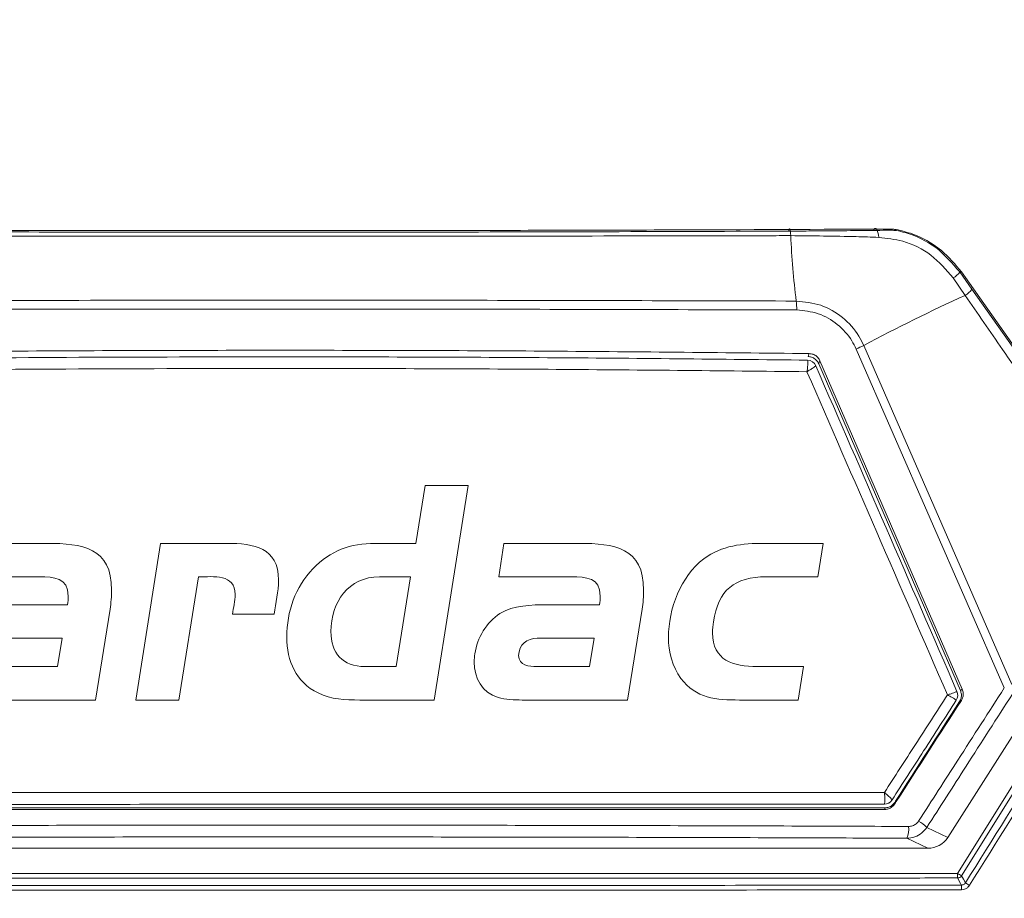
# Model space of a CAD drawing. Header units: millimetres. Extents: x 240 to 2023, y 154 to 1434.
# Tile 26 of 51: x 394 to 436, y 916 to 953. Entities that reach past the tile are written whole.
import ezdxf

# ---------------------------------------------------------------- set-up
doc = ezdxf.new("R2010")
doc.units = ezdxf.units.MM
doc.header["$LTSCALE"] = 7.5
doc.layers.add('Layer 1', color=7, linetype='Continuous')

# ---------------------------------------------------------------- blocks, each defined once
blk = doc.blocks.new('block 2')
at = {"layer": 'Layer 1', "lineweight": 0}
for points, knots in [([(1.2944, -0.5113), (1.2944, -0.5113), (1.1699, -0.5113), (1.1699, -0.5113), (1.145, -0.5113), (1.1224, -0.5107), (1.0997, -0.4994), (1.0625, -0.4811), (1.0474, -0.446), (1.0474, -0.4056), (1.0474, -0.363), (1.0615, -0.322), (1.0911, -0.2912), (1.1208, -0.2605), (1.1537, -0.2486), (1.1957, -0.2486), (1.1957, -0.2486), (1.2637, -0.2486), (1.2637, -0.2486), (1.2637, -0.2486), (1.2793, -0.1516), (1.2793, -0.1516), (1.2793, -0.1516), (1.3516, -0.1516), (1.3516, -0.1516), (1.3516, -0.1516), (1.2944, -0.5113), (1.2944, -0.5113)], [0, 0, 0, 0, 1, 1, 1, 2, 2, 2, 3, 3, 3, 4, 4, 4, 5, 5, 5, 6, 6, 6, 7, 7, 7, 8, 8, 8, 9, 9, 9, 9]), ([(0.7508, -0.3592), (0.7508, -0.3592), (0.7265, -0.5113), (0.7265, -0.5113), (0.7265, -0.5113), (0.5497, -0.5113), (0.5497, -0.5113), (0.5362, -0.5113), (0.5222, -0.5107), (0.5092, -0.507), (0.4823, -0.4989), (0.4693, -0.4746), (0.4693, -0.4476), (0.4693, -0.4428), (0.4698, -0.4385), (0.4704, -0.4336), (0.4742, -0.4072), (0.4898, -0.3808), (0.5125, -0.3662), (0.5346, -0.3522), (0.5659, -0.3516), (0.5912, -0.3516), (0.5912, -0.3516), (0.6796, -0.3516), (0.6796, -0.3516), (0.6802, -0.3468), (0.6807, -0.3419), (0.6807, -0.3371), (0.6807, -0.3058), (0.657, -0.3047), (0.6322, -0.3047), (0.6322, -0.3047), (0.5103, -0.3047), (0.5103, -0.3047), (0.5103, -0.3047), (0.5189, -0.2486), (0.5189, -0.2486), (0.5189, -0.2486), (0.6451, -0.2486), (0.6451, -0.2486), (0.7039, -0.2486), (0.7535, -0.2556), (0.7535, -0.3268), (0.7535, -0.3376), (0.7524, -0.3484), (0.7508, -0.3592)], [0, 0, 0, 0, 1, 1, 1, 2, 2, 2, 3, 3, 3, 4, 4, 4, 5, 5, 5, 6, 6, 6, 7, 7, 7, 8, 8, 8, 9, 9, 9, 10, 10, 10, 11, 11, 11, 12, 12, 12, 13, 13, 13, 14, 14, 14, 15, 15, 15, 15]), ([(1.0259, -0.3673), (1.0259, -0.3673), (0.9563, -0.3673), (0.9563, -0.3673), (0.9579, -0.3565), (0.9606, -0.3452), (0.9606, -0.3344), (0.9606, -0.2993), (0.9245, -0.3047), (0.8991, -0.3047), (0.8991, -0.3047), (0.8662, -0.5113), (0.8662, -0.5113), (0.8662, -0.5113), (0.794, -0.5113), (0.794, -0.5113), (0.794, -0.5113), (0.8355, -0.2486), (0.8355, -0.2486), (0.8355, -0.2486), (0.9466, -0.2486), (0.9466, -0.2486), (0.9924, -0.2486), (1.0334, -0.2556), (1.0334, -0.3101), (1.0334, -0.3295), (1.0291, -0.3484), (1.0259, -0.3673)], [0, 0, 0, 0, 1, 1, 1, 2, 2, 2, 3, 3, 3, 4, 4, 4, 5, 5, 5, 6, 6, 6, 7, 7, 7, 8, 8, 8, 9, 9, 9, 9]), ([(1.6434, -0.3592), (1.6434, -0.3592), (1.6191, -0.5113), (1.6191, -0.5113), (1.6191, -0.5113), (1.4422, -0.5113), (1.4422, -0.5113), (1.4287, -0.5113), (1.4147, -0.5107), (1.4017, -0.507), (1.3748, -0.4989), (1.3618, -0.4746), (1.3618, -0.4476), (1.3618, -0.4428), (1.3624, -0.4385), (1.3629, -0.4336), (1.3667, -0.4072), (1.3823, -0.3808), (1.405, -0.3662), (1.4271, -0.3522), (1.4584, -0.3516), (1.4837, -0.3516), (1.4837, -0.3516), (1.5722, -0.3516), (1.5722, -0.3516), (1.5727, -0.3468), (1.5732, -0.3419), (1.5732, -0.3371), (1.5732, -0.3058), (1.5495, -0.3047), (1.5247, -0.3047), (1.5247, -0.3047), (1.4028, -0.3047), (1.4028, -0.3047), (1.4028, -0.3047), (1.4115, -0.2486), (1.4115, -0.2486), (1.4115, -0.2486), (1.5376, -0.2486), (1.5376, -0.2486), (1.5964, -0.2486), (1.646, -0.2556), (1.646, -0.3268), (1.646, -0.3376), (1.645, -0.3484), (1.6434, -0.3592)], [0, 0, 0, 0, 1, 1, 1, 2, 2, 2, 3, 3, 3, 4, 4, 4, 5, 5, 5, 6, 6, 6, 7, 7, 7, 8, 8, 8, 9, 9, 9, 10, 10, 10, 11, 11, 11, 12, 12, 12, 13, 13, 13, 14, 14, 14, 15, 15, 15, 15]), ([(1.9383, -0.3047), (1.9383, -0.3047), (1.8521, -0.3047), (1.8521, -0.3047), (1.7981, -0.3047), (1.7712, -0.3268), (1.7631, -0.3802), (1.762, -0.3862), (1.7615, -0.3926), (1.7615, -0.3986), (1.7615, -0.4449), (1.7965, -0.4552), (1.8364, -0.4552), (1.8364, -0.4552), (1.9141, -0.4552), (1.9141, -0.4552), (1.9141, -0.4552), (1.9054, -0.5113), (1.9054, -0.5113), (1.9054, -0.5113), (1.8068, -0.5113), (1.8068, -0.5113), (1.7685, -0.5113), (1.7334, -0.5086), (1.7086, -0.4751), (1.6941, -0.4552), (1.6876, -0.4309), (1.6876, -0.4061), (1.6876, -0.3587), (1.7081, -0.3036), (1.7469, -0.2745), (1.7771, -0.2519), (1.8122, -0.2486), (1.8483, -0.2486), (1.8483, -0.2486), (1.947, -0.2486), (1.947, -0.2486), (1.947, -0.2486), (1.9383, -0.3047), (1.9383, -0.3047)], [0, 0, 0, 0, 1, 1, 1, 2, 2, 2, 3, 3, 3, 4, 4, 4, 5, 5, 5, 6, 6, 6, 7, 7, 7, 8, 8, 8, 9, 9, 9, 10, 10, 10, 11, 11, 11, 12, 12, 12, 13, 13, 13, 13]), ([(1.2027, -0.3047), (1.151, -0.3047), (1.1213, -0.3473), (1.1213, -0.3964), (1.1213, -0.4325), (1.1413, -0.4552), (1.1785, -0.4552), (1.1785, -0.4552), (1.2308, -0.4552), (1.2308, -0.4552), (1.2308, -0.4552), (1.2551, -0.3047), (1.2551, -0.3047), (1.2551, -0.3047), (1.2027, -0.3047), (1.2027, -0.3047)], [0, 0, 0, 0, 1, 1, 1, 2, 2, 2, 3, 3, 3, 4, 4, 4, 5, 5, 5, 5]), ([(0.575, -0.4077), (0.5578, -0.4077), (0.5437, -0.4185), (0.5437, -0.4368), (0.5437, -0.4536), (0.5615, -0.4552), (0.5745, -0.4552), (0.5745, -0.4552), (0.6629, -0.4552), (0.6629, -0.4552), (0.6629, -0.4552), (0.6705, -0.4077), (0.6705, -0.4077), (0.6705, -0.4077), (0.575, -0.4077), (0.575, -0.4077)], [0, 0, 0, 0, 1, 1, 1, 2, 2, 2, 3, 3, 3, 4, 4, 4, 5, 5, 5, 5]), ([(1.4675, -0.4077), (1.4503, -0.4077), (1.4363, -0.4185), (1.4363, -0.4368), (1.4363, -0.4536), (1.4541, -0.4552), (1.467, -0.4552), (1.467, -0.4552), (1.5554, -0.4552), (1.5554, -0.4552), (1.5554, -0.4552), (1.563, -0.4077), (1.563, -0.4077), (1.563, -0.4077), (1.4675, -0.4077), (1.4675, -0.4077)], [0, 0, 0, 0, 1, 1, 1, 2, 2, 2, 3, 3, 3, 4, 4, 4, 5, 5, 5, 5])]:
    blk.add_open_spline(points, degree=3, knots=knots, dxfattribs=at)
blk = doc.blocks.new('bardac-logo-vector')
at = {"layer": 'Layer 1'}
blk.add_blockref('block 2', (0, 0), dxfattribs=at)

msp = doc.modelspace()

# ---------------------------------------------------------------- linework, layer by layer
at = {"color": 7, "linetype": 'Continuous', "lineweight": 15}
for p, q in [((433.987, 942.477), (434.059, 942.477)), ((433.987, 942.477), (434.505, 941.742)), ((434.059, 942.477), (440.958, 932.69)), ((434.216, 941.481), (433.702, 942.224)), ((434.505, 941.742), (436.694, 938.637)), ((447.497, 940.412), (433.474, 918.39)), ((435.883, 924.755), (429.566, 939.195)), ((429.893, 939.348), (436.202, 924.91)), ((427.493, 938.72), (427.489, 938.722)), ((434.013, 924.645), (427.976, 938.569)), ((428.022, 938.699), (434.093, 924.699)), ((433.866, 924.608), (433.866, 924.608)), ((433.835, 924.233), (433.835, 924.233)), ((430.762, 919.801), (430.768, 919.804)), ((431.099, 919.985), (431.098, 919.984)), ((432.583, 918.818), (433.474, 918.39)), ((432.629, 917.926), (431.736, 918.355)), ((432.629, 917.926), (377.365, 917.926))]:
    msp.add_line(p, q, dxfattribs=at)
at = {"color": 7, "linetype": 'Continuous', "lineweight": 15, "flags": 128}
for points in [[(426.695, 944.219), (426.706, 944.273), (426.718, 944.306), (426.731, 944.314), (426.743, 944.298), (426.755, 944.259), (426.766, 944.199), (426.775, 944.119), (426.782, 944.025)], [(430.307, 944.249), (430.338, 944.304), (430.371, 944.331), (430.406, 944.33), (430.44, 944.301), (430.471, 944.244), (430.497, 944.164), (430.517, 944.065), (430.53, 943.953)], [(433.89, 916.856), (437.395, 922.458), (441.336, 928.757), (447.247, 938.206), (448.804, 940.694)], [(448.973, 940.594), (448.761, 940.255), (447.913, 938.899), (444.52, 933.475), (439.29, 925.115), (437.565, 922.357), (434.059, 916.756)], [(427.522, 938.872), (427.544, 938.935), (427.568, 939.002)], [(428.022, 938.699), (428, 938.636), (427.976, 938.569)], [(434.013, 924.645), (434.052, 924.671), (434.093, 924.699)], [(434.054, 924.227), (434.014, 924.2), (433.975, 924.174)], [(431.211, 919.882), (431.21, 919.846), (431.21, 919.812)], [(430.788, 919.581), (430.788, 919.617), (430.788, 919.651)], [(433.89, 916.856), (433.89, 916.818), (433.89, 916.783), (433.89, 916.75), (433.89, 916.721), (433.89, 916.697), (433.89, 916.678), (433.89, 916.667), (433.89, 916.662)], [(434.059, 916.756), (434.143, 916.605), (434.226, 916.454)], [(434.057, 916.36), (434.049, 916.374), (434.018, 916.43), (433.89, 916.662)]]:
    msp.add_lwpolyline(points, dxfattribs=at)
at = {"color": 7, "linetype": 'Continuous', "lineweight": 15}
for centre, radius, start, end in [((461.472, 945.541), 34.723, 182.501, 187.1162), ((433.137, 943.15), 1.085, 301.3939, 321.6284), ((433.697, 942.344), 1.007, 300.9821, 323.3136), ((423.976, 940.895), 3.06, 359.337, 6.4611), ((465.275, 873.085), 75.118, 114.42324, 118.10014), ((426.84, 945.447), 6.82, 293.5603, 296.596), ((427.484, 938.322), 0.4, 23.472, 89.2879), ((427.486, 938.322), 0.398, 23.5501, 88.9849), ((433.499, 924.45), 0.4, 327.263, 23.4075), ((433.499, 924.45), 0.4, 327.1994, 23.4093), ((430.762, 920.201), 0.4, 269.9743, 327.2294), ((430.767, 920.2), 0.395, 270.247, 327.1476), ((430.778, 918.742), 1.033, 338.0047, 6.3373), ((431.429, 917.672), 1.627, 44.8063, 60.4245), ((435.043, 918.612), 2.101, 236.7027, 242.0702), ((433.89, 916.862), 0.2, 270.0837, 327.8697), ((431.824, 916.205), 2.239, 358.8736, 3.9853), ((432.281, 913.058), 3.914, 57.2212, 60.206)]:
    msp.add_arc(centre, radius, start, end, dxfattribs=at)
for centre, major_axis, ratio, start_param, end_param in [((430.39, 943.099), (1.535, -0.001), 0.918013, 0.952902, 1.03114), ((432.629, 918.926), (1.002, 0), 0.99763, 4.712389, 5.717261)]:
    msp.add_ellipse(centre, major_axis=major_axis, ratio=ratio, start_param=start_param, end_param=end_param, dxfattribs=at)
for points, knots in [([(344.997, 1133.481), (344.997, 1094.149), (344.997, 1037.512), (344.997, 973.259), (344.997, 947.342), (344.997, 937.732), (344.997, 934.741), (344.997, 931.747), (344.996, 928.747), (345, 925.701), (346.247, 922.466), (348.473, 919.502), (350.642, 916.146), (352.858, 912.858), (354.711, 910.055), (356.285, 907.736), (357.562, 905.68), (359.55, 903.491), (362.402, 901.972), (365.355, 901.556), (367.851, 901.636), (370.133, 901.617), (375.53, 901.627), (383.987, 901.618), (395.581, 901.622), (407.19, 901.619), (418.916, 901.626), (430.833, 901.601), (439.767, 901.673), (446.121, 901.576), (449.489, 902.787), (452.075, 905.098), (453.592, 907.571), (454.977, 909.603), (456.272, 911.554), (457.606, 913.551), (458.99, 915.628), (460.45, 917.805), (461.911, 920.039), (463.551, 922.323), (464.884, 925.083), (465.875, 952.371), (464.327, 1021.424), (464.737, 1089.941), (464.997, 1133.481)], [0, 0, 0, 0, 0.210693, 0.303394, 0.344186, 0.349529, 0.354871, 0.360213, 0.365556, 0.370983, 0.376371, 0.383753, 0.390783, 0.397775, 0.404988, 0.40878, 0.412789, 0.417945, 0.424439, 0.429606, 0.433738, 0.437806, 0.441821, 0.462638, 0.483084, 0.503898, 0.524796, 0.545874, 0.567667, 0.572739, 0.579753, 0.586225, 0.590909, 0.595245, 0.599402, 0.603452, 0.60811, 0.612766, 0.617496, 0.622393, 0.627865, 0.633556, 0.767142, 1, 1, 1, 1]), ([(462.453, 1132.975), (462.441, 1117.859), (462.417, 1087.625), (462.43, 1042.224), (462.318, 996.785), (462.648, 960.315), (462.192, 937.811), (462.552, 929.426), (462.473, 926.402), (461.451, 923.916), (460.135, 921.994), (457.326, 918.041), (454.142, 913.268), (451.102, 908.339), (448.932, 905.733), (446.61, 904.514), (441.385, 904.092), (430.041, 904.548), (412.458, 904.286), (392.818, 904.396), (377.982, 904.294), (369.554, 904.383), (366.106, 904.283), (364.04, 904.396), (361.856, 905.223), (359.385, 907.414), (357.234, 910.846), (354.563, 915.167), (351.436, 919.531), (348.691, 923.289), (347.296, 927.448), (347.441, 931.579), (347.912, 947.582), (347.442, 975.267), (347.629, 1014.42), (347.573, 1053.962), (347.57, 1093.484), (347.551, 1119.812), (347.541, 1132.975)], [0, 0, 0, 0, 0.082469, 0.164937, 0.247406, 0.329874, 0.363611, 0.369672, 0.375674, 0.379842, 0.38409, 0.388344, 0.406253, 0.415289, 0.419902, 0.424528, 0.429085, 0.448203, 0.486447, 0.52469, 0.555112, 0.567209, 0.570564, 0.573901, 0.578426, 0.582953, 0.591628, 0.600328, 0.610631, 0.620907, 0.625421, 0.634229, 0.643078, 0.712831, 0.784598, 0.856365, 0.928182, 1, 1, 1, 1]), ([(347.683, 1132.986), (347.692, 1119.823), (347.71, 1093.495), (347.729, 1053.97), (347.72, 1014.432), (347.779, 975.25), (347.613, 947.64), (347.752, 932.385), (347.651, 929.156), (347.663, 926.707), (348.495, 924.233), (350.033, 922.002), (352.205, 918.919), (354.613, 915.206), (357.032, 911.675), (358.728, 908.982), (360.061, 906.963), (361.936, 905.364), (364.071, 904.529), (366.116, 904.466), (369.552, 904.497), (377.98, 904.48), (392.815, 904.529), (412.458, 904.44), (430.043, 904.696), (441.374, 904.242), (446.568, 904.658), (448.844, 905.855), (450.992, 908.435), (454.012, 913.359), (457.47, 918.386), (460.271, 922.548), (461.519, 924.49), (462.168, 926.094), (462.307, 927.778), (462.263, 929.98), (462.308, 937.839), (462.232, 960.293), (462.273, 996.796), (462.261, 1042.225), (462.281, 1087.633), (462.3, 1117.867), (462.31, 1132.986)], [0, 0, 0, 0, 0.071874, 0.14376, 0.215583, 0.287419, 0.357232, 0.366043, 0.370461, 0.37486, 0.379286, 0.38442, 0.389567, 0.399852, 0.408528, 0.412874, 0.417209, 0.421647, 0.426086, 0.429388, 0.432729, 0.444836, 0.475287, 0.513561, 0.551847, 0.570983, 0.575461, 0.579998, 0.584525, 0.593569, 0.611495, 0.617739, 0.620915, 0.624066, 0.627042, 0.630039, 0.636072, 0.669839, 0.75237, 0.834919, 0.91745, 1, 1, 1, 1]), ([(352.671, 895.657), (353.237, 894.967), (354.369, 893.587), (356.412, 892.575), (358.571, 892.086), (360.796, 892.064), (386.926, 892.76), (414.697, 892.459), (443.932, 892.027), (448.998, 891.947), (452.499, 892.264), (454.436, 892.873), (456.768, 894.697), (458.659, 897.262), (460.451, 900.171), (464.529, 906.679), (468.681, 912.947), (472.941, 918.88), (474.176, 920.825), (475.168, 923.878), (475.668, 928.035), (475.613, 933.751), (475.127, 939.476), (474.187, 967.717), (475.44, 1031.904), (475.131, 1094.157), (474.943, 1131.997)], [0, 0, 0, 0, 0.007613, 0.015224, 0.019009, 0.026605, 0.03423, 0.244001, 0.264877, 0.285732, 0.287451, 0.295101, 0.302751, 0.312521, 0.322353, 0.332187, 0.37862, 0.386928, 0.395179, 0.398241, 0.414488, 0.430886, 0.447451, 0.463931, 0.674156, 1, 1, 1, 1]), ([(380.452, 944.291), (383.724, 944.279), (390.277, 944.254), (400.441, 944.238), (410.907, 944.241), (421.263, 944.263), (428.001, 944.294), (431.18, 944.308)], [0, 0, 0, 0, 0.194169, 0.388868, 0.599673, 0.811159, 1, 1, 1, 1]), ([(426.782, 944.025), (426.451, 944.025), (424.795, 944.021), (417.825, 944.007), (407.377, 943.998), (394.483, 944.004), (386.969, 944.018), (383.212, 944.025)], [0, 0, 0, 0, 0.0229044, 0.1145264, 0.4813265, 0.7406631, 1, 1, 1, 1]), ([(383.3, 944.212), (385.786, 944.203), (390.63, 944.187), (397.864, 944.174), (402.941, 944.172), (406.981, 944.173), (411.315, 944.176), (417.977, 944.188), (423.544, 944.206), (426.444, 944.218), (426.695, 944.219)], [0, 0, 0, 0, 0.172391, 0.335892, 0.499624, 0.522619, 0.614605, 0.798607, 0.982609, 1, 1, 1, 1]), ([(426.695, 944.219), (427.025, 944.221), (428.253, 944.227), (429.44, 944.24), (430.307, 944.249)], [0, 0, 0, 0, 0.269216, 1, 1, 1, 1]), ([(430.53, 943.953), (430.211, 943.963), (428.981, 944.003), (427.718, 944.016), (426.782, 944.025)], [0, 0, 0, 0, 0.25968, 1, 1, 1, 1]), ([(431.28, 944.247), (431.278, 944.248), (431.275, 944.249), (431.252, 944.25), (431.203, 944.251), (431.069, 944.253), (430.756, 944.253), (430.487, 944.251), (430.307, 944.249)], [0, 0, 0, 0, 0.033118, 0.066152, 0.116965, 0.20901, 0.471737, 1, 1, 1, 1]), ([(431.18, 944.308), (431.415, 944.254), (432.141, 944.087), (433.194, 943.509), (433.79, 942.798), (434.059, 942.477)], [0, 0, 0, 0, 0.207982, 0.6421, 1, 1, 1, 1]), ([(431.28, 944.247), (431.407, 944.218), (431.999, 944.08), (433.024, 943.593), (433.666, 942.849), (433.987, 942.477)], [0, 0, 0, 0, 0.119592, 0.559316, 1, 1, 1, 1]), ([(433.702, 942.224), (433.406, 942.569), (432.816, 943.259), (431.657, 943.828), (430.875, 943.915), (430.53, 943.953)], [0, 0, 0, 0, 0.3583314, 0.7165469, 1, 1, 1, 1]), ([(382.977, 941.239), (388.296, 941.253), (398.271, 941.279), (413.005, 941.277), (422.338, 941.252), (427.016, 941.239)], [0, 0, 0, 0, 0.362929, 0.680631, 1, 1, 1, 1]), ([(427.016, 941.239), (427.371, 941.203), (428.081, 941.13), (429.022, 940.58), (429.608, 939.932), (429.829, 939.48), (429.893, 939.348)], [0, 0, 0, 0, 0.292862, 0.585723, 0.879123, 1, 1, 1, 1]), ([(436.367, 938.355), (436.178, 938.629), (435.461, 939.671), (434.744, 940.713), (434.216, 941.481)], [0, 0, 0, 0, 0.262466, 1, 1, 1, 1]), ([(427.036, 940.859), (422.548, 940.872), (413.55, 940.897), (401.66, 940.898), (391.451, 940.885), (385.791, 940.868), (382.958, 940.859)], [0, 0, 0, 0, 0.306069, 0.613629, 0.806629, 1, 1, 1, 1]), ([(429.566, 939.195), (429.509, 939.313), (429.314, 939.711), (428.797, 940.28), (427.971, 940.764), (427.348, 940.827), (427.036, 940.859)], [0, 0, 0, 0, 0.122428, 0.41506, 0.70745, 1, 1, 1, 1]), ([(434.226, 916.454), (435.393, 918.318), (437.875, 922.281), (442.327, 929.394), (446.178, 935.548), (448.713, 939.602), (449.279, 940.506)], [0, 0, 0, 0, 0.232444, 0.494346, 0.887239, 1, 1, 1, 1]), ([(449.455, 940.402), (448.89, 939.498), (446.354, 935.443), (442.503, 929.289), (438.05, 922.175), (435.567, 918.212), (434.4, 916.349)], [0, 0, 0, 0, 0.112761, 0.505654, 0.767557, 1, 1, 1, 1]), ([(382.426, 939.002), (386.145, 939.041), (393.596, 939.12), (404.876, 939.151), (416.224, 939.122), (423.782, 939.042), (427.568, 939.002)], [0, 0, 0, 0, 0.247798, 0.49643, 0.747779, 1, 1, 1, 1]), ([(427.568, 939.002), (427.625, 938.996), (427.737, 938.983), (427.886, 938.894), (427.978, 938.791), (428.012, 938.719), (428.022, 938.699)], [0, 0, 0, 0, 0.29402, 0.58801, 0.882483, 1, 1, 1, 1]), ([(382.505, 938.722), (384.298, 938.743), (388.936, 938.796), (396.45, 938.848), (405.968, 938.87), (416.336, 938.841), (423.801, 938.762), (427.489, 938.722)], [0, 0, 0, 0, 0.120004, 0.310425, 0.500846, 0.753449, 1, 1, 1, 1]), ([(427.475, 938.228), (427.475, 938.23), (427.481, 938.268), (427.493, 938.362), (427.505, 938.495), (427.509, 938.611), (427.506, 938.692), (427.498, 938.71), (427.493, 938.72)], [0, 0, 0, 0, 0.006342, 0.160239, 0.388901, 0.594098, 0.792678, 1, 1, 1, 1]), ([(427.976, 938.569), (427.948, 938.619), (427.893, 938.718), (427.754, 938.822), (427.623, 938.866), (427.545, 938.871), (427.522, 938.872)], [0, 0, 0, 0, 0.293744, 0.587453, 0.881876, 1, 1, 1, 1]), ([(427.475, 938.228), (423.801, 938.267), (416.34, 938.346), (405.97, 938.375), (396.43, 938.353), (388.921, 938.301), (384.294, 938.248), (382.519, 938.228)], [0, 0, 0, 0, 0.245817, 0.499152, 0.690125, 0.881098, 1, 1, 1, 1]), ([(427.851, 938.481), (427.848, 938.477), (427.842, 938.467), (427.786, 938.426), (427.698, 938.366), (427.589, 938.298), (427.51, 938.249), (427.477, 938.229), (427.475, 938.228)], [0, 0, 0, 0, 0.207319, 0.405878, 0.611088, 0.839758, 0.993659, 1, 1, 1, 1]), ([(433.459, 924.461), (432.456, 926.77), (430.464, 931.359), (428.467, 935.948), (427.475, 938.228)], [0, 0, 0, 0, 0.503243, 1, 1, 1, 1]), ([(427.851, 938.481), (428.849, 936.182), (430.856, 931.557), (432.859, 926.934), (433.866, 924.608)], [0, 0, 0, 0, 0.497137, 1, 1, 1, 1]), ([(432.232, 919.087), (432.79, 919.954), (434.007, 921.844), (435.224, 923.733), (435.883, 924.755)], [0, 0, 0, 0, 0.4585234, 1, 1, 1, 1]), ([(475.038, 924.415), (475.038, 924.415), (475.038, 923.736), (474.798, 922.041), (473.526, 919.601), (472.225, 917.871), (471.281, 916.449), (469.681, 914.061), (466.252, 908.871), (462.227, 903.089), (459.006, 897.811), (456.984, 894.787), (454.452, 892.835), (452.032, 892.096), (449.757, 892.053), (435.715, 892.383), (414.73, 892.008), (389.883, 892.137), (374.976, 892.049), (366.749, 892.179), (362.168, 892.01), (359.415, 891.935), (356.734, 892.359), (354.357, 893.609), (353.103, 894.873), (352.621, 895.623), (352.621, 895.623)], [0, 0, 0, 0, 0, 0.014451, 0.035902, 0.057673, 0.060586, 0.072239, 0.118847, 0.193015, 0.221959, 0.25072, 0.269747, 0.288754, 0.303336, 0.317968, 0.587533, 0.749252, 0.846273, 0.904478, 0.924118, 0.943733, 0.963015, 0.981049, 1, 1, 1, 1, 1]), ([(430.774, 920.302), (431.214, 920.985), (432.109, 922.372), (433.004, 923.757), (433.459, 924.461)], [0, 0, 0, 0, 0.492244, 1, 1, 1, 1]), ([(436.225, 924.486), (435.567, 923.463), (434.353, 921.575), (433.14, 919.685), (432.583, 918.818)], [0, 0, 0, 0, 0.541477, 1, 1, 1, 1]), ([(433.459, 924.461), (433.46, 924.461), (433.487, 924.47), (433.565, 924.495), (433.682, 924.534), (433.787, 924.572), (433.854, 924.599), (433.862, 924.605), (433.866, 924.608)], [0, 0, 0, 0, 0.006529, 0.118047, 0.354102, 0.571114, 0.781945, 1, 1, 1, 1]), ([(433.835, 924.233), (433.832, 924.239), (433.826, 924.25), (433.764, 924.292), (433.667, 924.35), (433.558, 924.409), (433.485, 924.448), (433.46, 924.46), (433.459, 924.461)], [0, 0, 0, 0, 0.218061, 0.428847, 0.645907, 0.881967, 0.993473, 1, 1, 1, 1]), ([(433.975, 924.174), (434, 924.223), (434.051, 924.323), (434.063, 924.492), (434.03, 924.595), (434.013, 924.645)], [0, 0, 0, 0, 0.340245, 0.6805, 1, 1, 1, 1]), ([(434.093, 924.699), (434.11, 924.645), (434.144, 924.538), (434.128, 924.369), (434.079, 924.274), (434.054, 924.227)], [0, 0, 0, 0, 0.340979, 0.681979, 1, 1, 1, 1]), ([(433.835, 924.233), (433.372, 923.514), (432.46, 922.099), (431.548, 920.683), (431.099, 919.985)], [0, 0, 0, 0, 0.507554, 1, 1, 1, 1]), ([(434.054, 924.227), (433.13, 922.792), (432.182, 921.32), (431.234, 919.848), (431.21, 919.812)], [0, 0, 0, 0, 0.975476, 1, 1, 1, 1]), ([(431.211, 919.882), (431.221, 919.898), (432.142, 921.329), (433.064, 922.76), (433.975, 924.174)], [0, 0, 0, 0, 0.011313, 1, 1, 1, 1]), ([(378.995, 920.282), (383.246, 920.287), (391.767, 920.297), (403.64, 920.303), (414.525, 920.306), (423.241, 920.305), (428.644, 920.303), (430.774, 920.302)], [0, 0, 0, 0, 0.247162, 0.495405, 0.685486, 0.876058, 1, 1, 1, 1]), ([(430.768, 919.804), (430.774, 919.815), (430.785, 919.835), (430.793, 919.923), (430.793, 920.045), (430.786, 920.178), (430.777, 920.267), (430.774, 920.301), (430.774, 920.302)], [0, 0, 0, 0, 0.212908, 0.418942, 0.630441, 0.860273, 0.993594, 1, 1, 1, 1]), ([(430.774, 920.302), (430.775, 920.301), (430.801, 920.28), (430.869, 920.223), (430.964, 920.139), (431.045, 920.061), (431.095, 920.005), (431.097, 919.992), (431.099, 919.985)], [0, 0, 0, 0, 0.006416, 0.139743, 0.369573, 0.581057, 0.787103, 1, 1, 1, 1]), ([(430.762, 919.801), (428.62, 919.802), (423.221, 919.804), (414.509, 919.804), (403.662, 919.802), (391.793, 919.795), (383.275, 919.786), (379.007, 919.781)], [0, 0, 0, 0, 0.12474, 0.314417, 0.504584, 0.751749, 1, 1, 1, 1]), ([(430.788, 919.651), (430.845, 919.657), (430.958, 919.668), (431.109, 919.752), (431.177, 919.839), (431.211, 919.882)], [0, 0, 0, 0, 0.340054, 0.680094, 1, 1, 1, 1]), ([(431.21, 919.812), (431.175, 919.767), (431.104, 919.678), (430.952, 919.597), (430.842, 919.586), (430.788, 919.581)], [0, 0, 0, 0, 0.338091, 0.676092, 1, 1, 1, 1]), ([(430.788, 919.581), (427.967, 919.582), (422.319, 919.584), (413.725, 919.585), (405.033, 919.583), (396.289, 919.579), (387.575, 919.571), (381.815, 919.564), (378.933, 919.561)], [0, 0, 0, 0, 0.163902, 0.3281195, 0.4965492, 0.6653213, 0.8324932, 1, 1, 1, 1]), ([(378.98, 919.631), (381.803, 919.634), (387.45, 919.641), (396.013, 919.648), (404.637, 919.652), (413.309, 919.655), (421.963, 919.654), (427.782, 919.652), (430.717, 919.651), (430.788, 919.651)], [0, 0, 0, 0, 0.1642088, 0.3284176, 0.4952794, 0.6621413, 0.8290032, 0.9958651, 1, 1, 1, 1]), ([(378.189, 918.856), (379.653, 918.862), (384.821, 918.882), (393.744, 918.905), (404.928, 918.915), (416.089, 918.905), (425.042, 918.883), (430.264, 918.862), (431.805, 918.856)], [0, 0, 0, 0, 0.082389, 0.290775, 0.499161, 0.706222, 0.913284, 1, 1, 1, 1]), ([(432.232, 919.087), (432.199, 919.045), (432.13, 918.957), (431.977, 918.873), (431.862, 918.862), (431.805, 918.856)], [0, 0, 0, 0, 0.315513, 0.657742, 1, 1, 1, 1]), ([(431.736, 918.355), (431.85, 918.367), (432.079, 918.39), (432.381, 918.56), (432.518, 918.734), (432.583, 918.818)], [0, 0, 0, 0, 0.340598, 0.682737, 1, 1, 1, 1]), ([(431.736, 918.355), (430.199, 918.361), (424.99, 918.382), (416.06, 918.404), (404.928, 918.414), (393.773, 918.404), (384.873, 918.382), (379.718, 918.361), (378.258, 918.355)], [0, 0, 0, 0, 0.086716, 0.293778, 0.500839, 0.709225, 0.917611, 1, 1, 1, 1]), ([(376.104, 916.856), (378.327, 916.854), (387.958, 916.848), (404.997, 916.843), (422.036, 916.848), (431.667, 916.854), (433.89, 916.856)], [0, 0, 0, 0, 0.115416, 0.5, 0.884584, 1, 1, 1, 1]), ([(375.937, 916.36), (383.007, 916.352), (397.488, 916.334), (416.865, 916.338), (429.166, 916.354), (434.057, 916.36)], [0, 0, 0, 0, 0.36496, 0.747535, 1, 1, 1, 1]), ([(433.89, 916.662), (433.757, 916.662), (433.09, 916.661), (430.29, 916.659), (420.792, 916.654), (404.42, 916.65), (387.958, 916.654), (378.327, 916.66), (376.104, 916.662)], [0, 0, 0, 0, 0.006922, 0.03461, 0.145363, 0.5, 0.884584, 1, 1, 1, 1]), ([(434.226, 916.454), (434.212, 916.437), (434.185, 916.401), (434.124, 916.367), (434.079, 916.363), (434.057, 916.36)], [0, 0, 0, 0, 0.334521, 0.668855, 1, 1, 1, 1]), ([(434.062, 916.161), (434.106, 916.165), (434.196, 916.174), (434.317, 916.242), (434.373, 916.313), (434.4, 916.349)], [0, 0, 0, 0, 0.331337, 0.665669, 1, 1, 1, 1]), ([(434.062, 916.161), (429.171, 916.154), (416.867, 916.138), (397.487, 916.134), (383.003, 916.152), (375.932, 916.161)], [0, 0, 0, 0, 0.2524652, 0.6350405, 1, 1, 1, 1])]:
    msp.add_open_spline(points, degree=3, knots=knots, dxfattribs=at)

# ---------------------------------------------------------------- block references
at = {"xscale": 25.4, "yscale": 25.4, "zscale": 25.4}
msp.add_blockref('bardac-logo-vector', (378.706, 937.23), dxfattribs=at)

doc.saveas('drawing.dxf')
